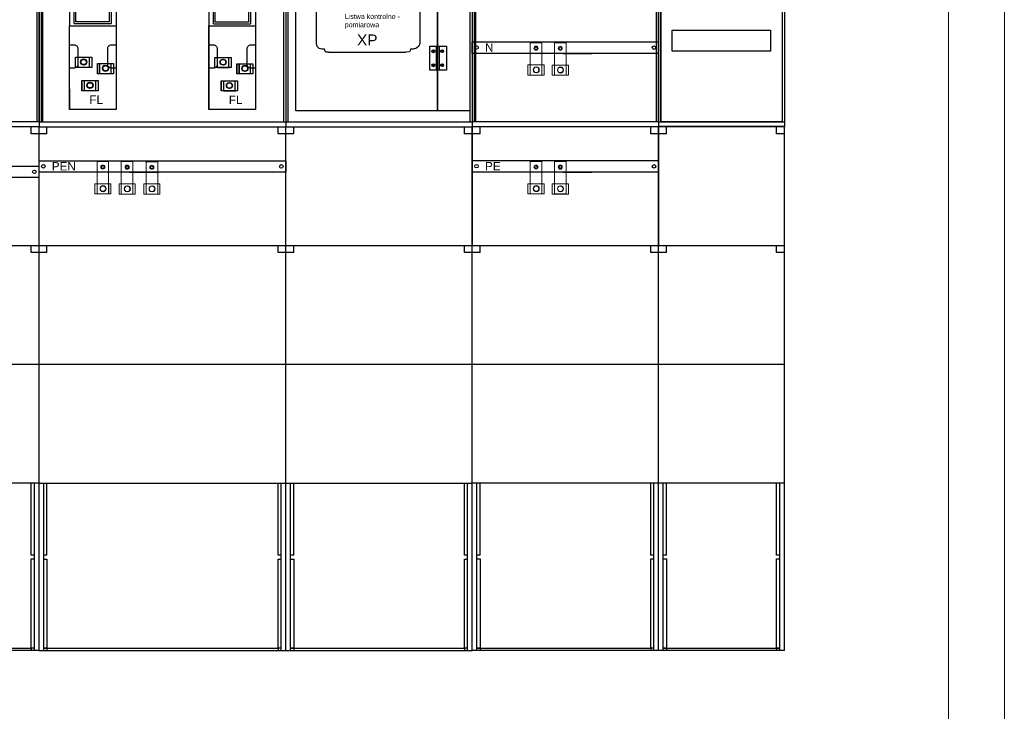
# Model space of a CAD drawing. Header units: millimetres. Extents: x -619 to 31, y -3287 to -1340.
# Tile 6 of 8: x -74 to 31, y -1488 to -1414. Entities that reach past the tile are written whole.
import ezdxf

# ---------------------------------------------------------------- set-up
doc = ezdxf.new("R2010")
doc.units = ezdxf.units.MM
doc.header["$LTSCALE"] = 0.2
doc.layers.get('0').update_dxf_attribs({"lineweight": 18})
for name, color, linetype, lineweight in [('000WYPOSAŻENIE', 1, 'Continuous', 25), ('aparatura', 7, 'Continuous', 18), ('EL_TABELKA', 100, 'Continuous', 15), ('kontury', 7, 'Continuous', 25)]:
    doc.layers.add(name, color=color, linetype=linetype, lineweight=lineweight)
for name, color, linetype in [('Konstrukcja', 5, 'Continuous'), ('RUSZT', 7, 'Continuous'), ('w0', 7, 'Continuous'), ('WIDOK_ZABUDOWY', 7, 'Continuous')]:
    doc.layers.add(name, color=color, linetype=linetype)
doc.styles.get("Standard").update_dxf_attribs({"font": 'arial.ttf'})

# ---------------------------------------------------------------- blocks, each defined once
blk = doc.blocks.new('pomiar1')
for p, q in [((380.07, -1348.08), (380.07, -1428.08)), ((380.07, -1348.08), (380.07, -1428.08)), ((380.07, -1348.08), (380.07, -1428.08)), ((433.07, -1348.08), (433.07, -1428.08)), ((433.07, -1348.08), (433.07, -1428.08)), ((473.07, -1348.08), (473.07, -1428.08)), ((380.57, -1427.08), (380.57, -1349.08)), ((386.6, -1349.08), (386.6, -1406.38)), ((386.6, -1349.08), (386.6, -1406.38)), ((386.6, -1349.08), (386.6, -1406.38)), ((386.6, -1349.08), (386.6, -1406.38)), ((386.6, -1349.08), (386.6, -1406.38)), ((386.6, -1349.08), (386.6, -1406.38)), ((386.6, -1349.08), (386.6, -1406.38)), ((386.6, -1349.08), (386.6, -1406.38)), ((386.6, -1349.08), (386.6, -1406.38)), ((386.6, -1349.08), (386.6, -1406.38)), ((386.61, -1349.08), (386.61, -1406.38)), ((386.61, -1349.08), (386.61, -1406.38)), ((386.61, -1349.08), (386.61, -1406.38)), ((386.61, -1349.08), (386.61, -1406.38)), ((396.6, -1349.07), (396.6, -1406.37)), ((396.6, -1349.07), (396.6, -1406.37)), ((396.6, -1349.07), (396.6, -1406.37)), ((396.6, -1349.07), (396.6, -1406.37)), ((396.6, -1349.07), (396.6, -1406.37)), ((396.6, -1349.07), (396.6, -1406.37)), ((396.6, -1349.07), (396.6, -1406.37)), ((396.6, -1349.07), (396.6, -1406.37)), ((396.6, -1349.07), (396.6, -1406.37)), ((396.6, -1349.07), (396.6, -1406.37)), ((396.6, -1349.08), (396.6, -1406.38)), ((396.6, -1349.08), (396.6, -1406.38)), ((396.6, -1349.08), (396.6, -1406.38)), ((396.6, -1349.08), (396.6, -1406.38)), ((396.6, -1349.08), (396.6, -1406.38)), ((396.6, -1349.08), (396.6, -1406.38)), ((396.61, -1349.07), (396.61, -1406.37)), ((396.61, -1349.07), (396.61, -1406.37)), ((396.61, -1349.07), (396.61, -1406.37)), ((396.61, -1349.07), (396.61, -1406.37)), ((396.61, -1349.08), (396.61, -1406.38)), ((396.61, -1349.08), (396.61, -1406.38)), ((396.61, -1349.08), (396.61, -1406.38)), ((396.61, -1349.08), (396.61, -1406.38)), ((416.52, -1349.08), (416.52, -1424.41)), ((416.52, -1349.11), (416.52, -1406.41)), ((416.52, -1349.11), (416.52, -1406.41)), ((416.52, -1349.11), (416.52, -1406.41)), ((416.52, -1349.11), (416.52, -1406.41)), ((416.52, -1349.11), (416.52, -1406.41)), ((416.52, -1349.11), (416.52, -1406.41)), ((416.52, -1349.11), (416.52, -1406.41)), ((416.52, -1349.11), (416.52, -1406.41)), ((416.52, -1349.11), (416.52, -1406.41)), ((416.52, -1349.11), (416.52, -1406.41)), ((416.53, -1349.11), (416.53, -1406.41)), ((416.53, -1349.11), (416.53, -1406.41)), ((416.53, -1349.11), (416.53, -1406.41)), ((416.53, -1349.11), (416.53, -1406.41)), ((426.52, -1349.11), (426.52, -1406.41)), ((426.52, -1349.11), (426.52, -1406.41)), ((426.52, -1349.11), (426.52, -1406.41)), ((426.52, -1349.11), (426.52, -1406.41)), ((426.52, -1349.11), (426.52, -1406.41)), ((426.52, -1349.11), (426.52, -1406.41)), ((426.53, -1349.11), (426.53, -1406.41)), ((426.53, -1349.11), (426.53, -1406.41)), ((426.53, -1349.11), (426.53, -1406.41)), ((426.53, -1349.11), (426.53, -1406.41)), ((432.57, -1349.08), (432.57, -1427.08)), ((433.57, -1427.08), (433.57, -1349.08)), ((472.57, -1349.08), (472.57, -1427.08)), ((433.07, -1388.08), (433.07, -1428.08)), ((387.62, -1405.91), (387.62, -1402.83)), ((387.96, -1405.57), (387.96, -1402.48)), ((395.11, -1402.48), (395.11, -1405.57)), ((395.57, -1402.83), (395.57, -1405.91)), ((417.55, -1405.95), (417.55, -1402.86)), ((417.89, -1405.6), (417.89, -1402.51)), ((425.03, -1402.51), (425.03, -1405.6)), ((425.49, -1402.86), (425.49, -1405.95)), ((386.6, -1403.88), (386.6, -1406.38)), ((386.6, -1403.88), (386.6, -1406.38)), ((386.6, -1403.88), (386.6, -1406.38)), ((396.6, -1403.88), (396.6, -1406.38)), ((396.6, -1403.88), (396.6, -1406.38)), ((396.6, -1403.88), (396.6, -1406.38)), ((396.6, -1403.88), (396.6, -1406.38)), ((396.6, -1403.88), (396.6, -1406.38)), ((416.52, -1403.91), (416.52, -1406.41)), ((416.52, -1403.91), (416.52, -1406.41)), ((416.52, -1403.91), (416.52, -1406.41)), ((426.52, -1403.91), (426.52, -1406.41)), ((426.52, -1403.91), (426.52, -1406.41)), ((387.62, -1405.91), (395.57, -1405.91)), ((395.11, -1405.57), (387.96, -1405.57)), ((417.55, -1405.95), (425.49, -1405.95)), ((425.03, -1405.6), (417.89, -1405.6)), ((464.61, -1411.88), (464.79, -1411.88)), ((464.71, -1411.8), (464.71, -1411.98)), ((466.47, -1411.86), (466.65, -1411.86)), ((466.57, -1411.78), (466.57, -1411.96)), ((464.62, -1414.88), (464.8, -1414.88)), ((464.72, -1414.8), (464.72, -1414.98)), ((466.48, -1414.86), (466.65, -1414.86)), ((466.57, -1414.79), (466.57, -1414.97)), ((386.6, -1419.93), (386.6, -1424.38)), ((396.6, -1419.92), (396.6, -1424.37)), ((416.52, -1419.96), (416.52, -1424.41)), ((433.07, -1427.08), (380.07, -1427.08)), ((380.07, -1428.08), (433.07, -1428.08)), ((380.07, -1428.08), (433.07, -1428.08)), ((380.07, -1428.08), (433.07, -1428.08)), ((380.07, -1540.58), (380.07, -1428.08)), ((380.07, -1540.58), (380.07, -1428.08)), ((380.07, -1540.58), (380.07, -1428.08)), ((381.74, -1429.61), (381.74, -1428.08)), ((381.74, -1429.61), (381.74, -1428.08)), ((431.4, -1429.61), (431.4, -1428.08)), ((431.4, -1429.61), (431.4, -1428.08)), ((473.07, -1427.08), (433.07, -1427.08)), ((433.07, -1428.08), (473.07, -1428.08)), ((433.07, -1540.58), (433.07, -1428.08)), ((433.07, -1428.08), (473.07, -1428.08)), ((433.07, -1540.58), (433.07, -1428.08)), ((433.07, -1540.58), (433.07, -1428.08)), ((434.74, -1429.61), (434.74, -1428.08)), ((471.4, -1429.61), (471.4, -1428.08)), ((473.07, -1540.58), (473.07, -1428.08)), ((381.74, -1429.61), (380.07, -1429.61)), ((381.74, -1429.61), (380.07, -1429.61)), ((433.07, -1429.61), (431.4, -1429.61)), ((433.07, -1429.61), (431.4, -1429.61)), ((434.74, -1429.61), (433.07, -1429.61)), ((473.07, -1429.61), (471.4, -1429.61)), ((380.07, -1453.58), (473.07, -1453.58)), ((381.74, -1455.11), (381.74, -1453.58)), ((381.74, -1455.11), (381.74, -1453.58)), ((431.4, -1455.11), (431.4, -1453.58)), ((431.4, -1455.11), (431.4, -1453.58)), ((434.74, -1455.11), (434.74, -1453.58)), ((471.4, -1455.11), (471.4, -1453.58)), ((381.74, -1455.11), (380.07, -1455.11)), ((381.74, -1455.11), (380.07, -1455.11)), ((433.07, -1455.11), (431.4, -1455.11)), ((433.07, -1455.11), (431.4, -1455.11)), ((434.74, -1455.11), (433.07, -1455.11)), ((473.07, -1455.11), (471.4, -1455.11)), ((380.07, -1479.08), (433.07, -1479.08)), ((433.07, -1479.08), (473.07, -1479.08)), ((380.07, -1504.58), (433.07, -1504.58)), ((381.07, -1540.58), (381.07, -1504.58)), ((381.74, -1520.1), (381.74, -1504.58)), ((431.4, -1520.1), (431.4, -1504.58)), ((432.07, -1540.58), (432.07, -1504.58)), ((433.07, -1504.58), (473.07, -1504.58)), ((434.07, -1540.58), (434.07, -1504.58)), ((434.74, -1520.1), (434.74, -1504.58)), ((471.4, -1520.1), (471.4, -1504.58)), ((472.07, -1540.58), (472.07, -1504.58)), ((381.74, -1520.1), (381.07, -1520.1)), ((381.07, -1520.89), (381.74, -1520.89)), ((381.74, -1520.89), (381.74, -1540.05)), ((432.07, -1520.1), (431.4, -1520.1)), ((431.4, -1540.05), (431.4, -1520.89)), ((431.4, -1520.89), (432.07, -1520.89)), ((432.07, -1520.89), (432.07, -1520.1)), ((434.74, -1520.1), (434.07, -1520.1)), ((434.07, -1520.89), (434.74, -1520.89)), ((434.74, -1520.89), (434.74, -1540.05)), ((472.07, -1520.1), (471.4, -1520.1)), ((471.4, -1540.05), (471.4, -1520.89)), ((471.4, -1520.89), (472.07, -1520.89)), ((472.07, -1520.89), (472.07, -1520.1)), ((433.07, -1540.58), (380.07, -1540.58)), ((381.74, -1540.05), (381.07, -1540.05)), ((381.07, -1540.05), (431.4, -1540.05)), ((381.74, -1540.05), (381.74, -1540.58)), ((432.07, -1540.05), (431.4, -1540.05)), ((431.4, -1540.05), (431.4, -1540.58)), ((473.07, -1540.58), (433.07, -1540.58)), ((434.74, -1540.05), (434.07, -1540.05)), ((434.07, -1540.05), (471.4, -1540.05)), ((434.74, -1540.05), (434.74, -1540.58)), ((472.07, -1540.05), (471.4, -1540.05)), ((471.4, -1540.05), (471.4, -1540.58))]:
    blk.add_line(p, q)
at = {"color": 3, "linetype": 'Continuous'}
for p, q in [((439.65, -1410.24), (439.65, -1401.73)), ((461.8, -1401.73), (461.8, -1410.24)), ((439.8, -1410.84), (439.65, -1410.24)), ((440.2, -1411.26), (439.8, -1410.84)), ((440.76, -1411.43), (440.2, -1411.26)), ((441.36, -1411.45), (440.76, -1411.43)), ((441.39, -1411.67), (441.36, -1411.45)), ((441.57, -1412.02), (441.39, -1411.67)), ((459.76, -1411.73), (459.56, -1411.98)), ((459.78, -1411.41), (459.76, -1411.73)), ((460.38, -1411.4), (459.78, -1411.41)), ((461.07, -1411.23), (460.38, -1411.4)), ((461.59, -1410.8), (461.07, -1411.23)), ((461.8, -1410.21), (461.59, -1410.8)), ((441.78, -1412.06), (441.57, -1412.02)), ((442.21, -1412.06), (441.78, -1412.06)), ((459.56, -1411.98), (458.8, -1412.06))]:
    blk.add_line(p, q, dxfattribs=at)
at = {"color": 3}
blk.add_line((442.21, -1412.06), (458.8, -1412.06), dxfattribs=at)
for points in [[(435.16, -1350.98), (465.63, -1350.98), (465.63, -1424.65), (435.16, -1424.65)], [(465.63, -1350.98), (472.57, -1350.98), (472.57, -1424.67), (465.63, -1424.67)], [(396.6, -1424.38), (386.6, -1424.38), (386.6, -1406.38), (396.6, -1406.38)], [(426.52, -1424.41), (416.52, -1424.41), (416.52, -1406.41), (426.52, -1406.41)], [(463.93, -1410.77), (467.51, -1410.77), (467.51, -1415.93), (463.93, -1415.93)], [(463.93, -1410.77), (465.63, -1410.77), (465.63, -1415.93), (463.93, -1415.93)], [(465.37, -1410.77), (465.94, -1410.77), (465.94, -1415.93), (465.37, -1415.93)]]:
    blk.add_lwpolyline(points, close=True)
at = {"color": 250}
for points in [[(387.6, -1415.48), (386.6, -1415.48), (386.6, -1410.48), (387.6, -1410.48, -0.414214), (388.4, -1411.28), (388.4, -1414.68, -0.414214)], [(396.6, -1415.48), (395.6, -1415.48, -0.414214), (394.8, -1414.68), (394.8, -1411.28, -0.414214), (395.6, -1410.48), (396.6, -1410.48)], [(417.52, -1415.51), (416.52, -1415.51), (416.52, -1410.51), (417.52, -1410.51, -0.414214), (418.32, -1411.31), (418.32, -1414.71, -0.414214)], [(426.52, -1415.51), (425.52, -1415.51, -0.414214), (424.72, -1414.71), (424.72, -1411.31, -0.414214), (425.52, -1410.51), (426.52, -1410.51)]]:
    blk.add_lwpolyline(points, format="xyb", close=True, dxfattribs=at)
for centre, radius in [((464.71, -1411.88), 0.312), ((466.57, -1411.86), 0.312), ((464.72, -1414.88), 0.312), ((466.57, -1414.86), 0.312), ((380.99, -1436.56), 0.379), ((432.07, -1436.6), 0.379)]:
    blk.add_circle(centre, radius)
at = {"layer": '000WYPOSAŻENIE', "color": 250}
for p, q in [((388.38, -1413.16), (388.38, -1415.34)), ((388.43, -1415.29), (388.43, -1413.16)), ((390.88, -1415.34), (390.88, -1413.16)), ((418.31, -1413.19), (418.31, -1415.37)), ((418.36, -1415.33), (418.36, -1413.19)), ((420.81, -1415.37), (420.81, -1413.19)), ((388.43, -1415.29), (390.93, -1415.29)), ((388.43, -1415.29), (390.93, -1415.29)), ((388.43, -1415.29), (390.93, -1415.29)), ((392.58, -1414.51), (392.58, -1416.69)), ((393.07, -1414.51), (393.07, -1416.69)), ((393.12, -1416.64), (393.12, -1414.51)), ((395.57, -1416.69), (395.57, -1414.51)), ((418.36, -1415.33), (420.86, -1415.33)), ((418.36, -1415.33), (420.86, -1415.33)), ((418.36, -1415.33), (420.86, -1415.33)), ((422.5, -1414.54), (422.5, -1416.72)), ((422.99, -1414.54), (422.99, -1416.72)), ((423.04, -1416.67), (423.04, -1414.54)), ((425.49, -1416.72), (425.49, -1414.54)), ((389.25, -1418.18), (389.25, -1420.35)), ((389.74, -1418.18), (389.74, -1420.35)), ((389.79, -1420.31), (389.79, -1418.18)), ((392.24, -1420.35), (392.24, -1418.18)), ((393.12, -1416.64), (395.62, -1416.64)), ((393.12, -1416.64), (395.62, -1416.64)), ((393.12, -1416.64), (395.62, -1416.64)), ((419.17, -1418.21), (419.17, -1420.38)), ((419.66, -1418.21), (419.66, -1420.38)), ((419.71, -1420.34), (419.71, -1418.21)), ((422.16, -1420.38), (422.16, -1418.21)), ((423.04, -1416.67), (425.54, -1416.67)), ((423.04, -1416.67), (425.54, -1416.67)), ((423.04, -1416.67), (425.54, -1416.67)), ((389.79, -1420.31), (392.29, -1420.31)), ((389.79, -1420.31), (392.29, -1420.31)), ((389.79, -1420.31), (392.29, -1420.31)), ((419.71, -1420.34), (422.21, -1420.34)), ((419.71, -1420.34), (422.21, -1420.34)), ((419.71, -1420.34), (422.21, -1420.34))]:
    blk.add_line(p, q, dxfattribs=at)
for points in [[(391.37, -1413.16), (391.37, -1415.34), (387.89, -1415.34), (387.89, -1413.16)], [(389, -1414.18), (389.32, -1413.62), (389.97, -1413.62), (390.29, -1414.18), (389.97, -1414.74), (389.32, -1414.74)], [(389, -1414.18), (389.32, -1413.62), (389.97, -1413.62), (390.29, -1414.18), (389.97, -1414.74), (389.32, -1414.74)], [(389, -1414.18), (389.32, -1413.62), (389.97, -1413.62), (390.29, -1414.18), (389.97, -1414.74), (389.32, -1414.74)], [(421.3, -1413.19), (421.3, -1415.37), (417.82, -1415.37), (417.82, -1413.19)], [(418.92, -1414.21), (419.24, -1413.65), (419.89, -1413.65), (420.22, -1414.21), (419.89, -1414.77), (419.24, -1414.77)], [(418.92, -1414.21), (419.24, -1413.65), (419.89, -1413.65), (420.22, -1414.21), (419.89, -1414.77), (419.24, -1414.77)], [(418.92, -1414.21), (419.24, -1413.65), (419.89, -1413.65), (420.22, -1414.21), (419.89, -1414.77), (419.24, -1414.77)], [(396.06, -1414.51), (396.06, -1416.69), (392.58, -1416.69), (392.58, -1414.51)], [(393.68, -1415.52), (394.01, -1414.96), (394.66, -1414.96), (394.98, -1415.52), (394.66, -1416.08), (394.01, -1416.08)], [(393.68, -1415.52), (394.01, -1414.96), (394.66, -1414.96), (394.98, -1415.52), (394.66, -1416.08), (394.01, -1416.08)], [(393.68, -1415.52), (394.01, -1414.96), (394.66, -1414.96), (394.98, -1415.52), (394.66, -1416.08), (394.01, -1416.08)], [(425.98, -1414.54), (425.98, -1416.72), (422.5, -1416.72), (422.5, -1414.54)], [(423.61, -1415.55), (423.93, -1414.99), (424.58, -1414.99), (424.9, -1415.55), (424.58, -1416.12), (423.93, -1416.12)], [(423.61, -1415.55), (423.93, -1414.99), (424.58, -1414.99), (424.9, -1415.55), (424.58, -1416.12), (423.93, -1416.12)], [(423.61, -1415.55), (423.93, -1414.99), (424.58, -1414.99), (424.9, -1415.55), (424.58, -1416.12), (423.93, -1416.12)], [(392.73, -1418.18), (392.73, -1420.35), (389.25, -1420.35), (389.25, -1418.18)], [(422.65, -1418.21), (422.65, -1420.38), (419.17, -1420.38), (419.17, -1418.21)], [(390.35, -1419.19), (390.67, -1418.63), (391.32, -1418.63), (391.65, -1419.19), (391.32, -1419.75), (390.67, -1419.75)], [(390.35, -1419.19), (390.67, -1418.63), (391.32, -1418.63), (391.65, -1419.19), (391.32, -1419.75), (390.67, -1419.75)], [(390.35, -1419.19), (390.67, -1418.63), (391.32, -1418.63), (391.65, -1419.19), (391.32, -1419.75), (390.67, -1419.75)], [(420.27, -1419.22), (420.6, -1418.66), (421.25, -1418.66), (421.57, -1419.22), (421.25, -1419.78), (420.6, -1419.78)], [(420.27, -1419.22), (420.6, -1418.66), (421.25, -1418.66), (421.57, -1419.22), (421.25, -1419.78), (420.6, -1419.78)], [(420.27, -1419.22), (420.6, -1418.66), (421.25, -1418.66), (421.57, -1419.22), (421.25, -1419.78), (420.6, -1419.78)]]:
    blk.add_lwpolyline(points, close=True, dxfattribs=at)
for centre, radius in [((389.64, -1414.18), 0.648), ((389.64, -1414.18), 0.648), ((389.64, -1414.18), 0.648), ((389.63, -1414.2), 0.602), ((419.57, -1414.21), 0.648), ((419.57, -1414.21), 0.648), ((419.57, -1414.21), 0.648), ((419.56, -1414.23), 0.602), ((394.33, -1415.52), 0.648), ((394.33, -1415.52), 0.648), ((394.33, -1415.52), 0.648), ((394.32, -1415.55), 0.602), ((424.26, -1415.55), 0.648), ((424.26, -1415.55), 0.648), ((424.26, -1415.55), 0.648), ((424.24, -1415.58), 0.602), ((391, -1419.19), 0.648), ((391, -1419.19), 0.648), ((391, -1419.19), 0.648), ((390.99, -1419.22), 0.602), ((420.92, -1419.22), 0.648), ((420.92, -1419.22), 0.648), ((420.92, -1419.22), 0.648), ((420.91, -1419.25), 0.602)]:
    blk.add_circle(centre, radius, dxfattribs=at)
at = {"layer": 'aparatura', "lineweight": 5}
for p, q in [((392.51, -1435.54), (395.01, -1435.54)), ((397.72, -1435.57), (400.22, -1435.57)), ((403.03, -1435.58), (405.53, -1435.58))]:
    blk.add_line(p, q, dxfattribs=at)
at = {"layer": 'aparatura'}
for p, q in [((392.51, -1438.9), (392.51, -1435.54)), ((393.76, -1436.74), (393.76, -1436.74)), ((395.01, -1438.9), (395.01, -1435.54)), ((397.72, -1438.93), (397.72, -1435.57)), ((398.97, -1436.77), (398.97, -1436.77)), ((400.22, -1438.93), (400.22, -1435.57)), ((403.03, -1438.94), (403.03, -1435.58)), ((404.28, -1436.78), (404.28, -1436.78)), ((405.53, -1438.94), (405.53, -1435.58)), ((392.51, -1438.9), (392.51, -1442.5)), ((395.01, -1438.9), (395.01, -1442.5)), ((397.72, -1438.93), (397.72, -1442.53)), ((400.22, -1438.93), (400.22, -1442.53)), ((403.03, -1438.94), (403.03, -1442.54)), ((405.53, -1438.94), (405.53, -1442.54)), ((392.52, -1442.51), (392.52, -1440.33)), ((395.02, -1440.33), (395.02, -1442.51)), ((395.51, -1440.33), (395.51, -1442.51)), ((397.73, -1442.54), (397.73, -1440.36)), ((400.22, -1440.36), (400.22, -1442.54)), ((400.71, -1440.36), (400.71, -1442.54)), ((403.04, -1442.55), (403.04, -1440.37)), ((405.54, -1440.37), (405.54, -1442.55)), ((406.03, -1440.37), (406.03, -1442.55)), ((395.01, -1442.5), (392.51, -1442.5)), ((400.22, -1442.53), (397.72, -1442.53)), ((405.53, -1442.54), (403.03, -1442.54))]:
    blk.add_line(p, q, dxfattribs=at)
for points in [[(393.72, -1437.01), (393.98, -1436.91), (394.02, -1436.64), (393.81, -1436.46), (393.55, -1436.56), (393.5, -1436.83)], [(398.92, -1437.04), (399.19, -1436.94), (399.23, -1436.67), (399.02, -1436.49), (398.75, -1436.59), (398.71, -1436.86)], [(404.24, -1437.05), (404.5, -1436.95), (404.54, -1436.68), (404.33, -1436.5), (404.07, -1436.6), (404.02, -1436.87)], [(392.03, -1440.33), (392.03, -1442.51), (395.51, -1442.51), (395.51, -1440.33)], [(394.46, -1441.38), (394.14, -1440.82), (393.49, -1440.82), (393.16, -1441.38), (393.49, -1441.94), (394.14, -1441.94)], [(397.24, -1440.36), (397.24, -1442.54), (400.71, -1442.54), (400.71, -1440.36)], [(399.67, -1441.41), (399.34, -1440.85), (398.69, -1440.85), (398.37, -1441.41), (398.69, -1441.97), (399.34, -1441.97)], [(402.55, -1440.37), (402.55, -1442.55), (406.03, -1442.55), (406.03, -1440.37)], [(404.98, -1441.42), (404.65, -1440.86), (404.01, -1440.86), (403.68, -1441.42), (404.01, -1441.99), (404.65, -1441.99)]]:
    blk.add_lwpolyline(points, close=True, dxfattribs=at)
for centre, radius in [((393.76, -1436.74), 0.443), ((398.97, -1436.77), 0.443), ((404.28, -1436.78), 0.443), ((393.81, -1441.38), 0.648), ((393.77, -1441.37), 0.602), ((399.02, -1441.41), 0.648), ((398.98, -1441.4), 0.602), ((404.33, -1441.42), 0.648), ((404.29, -1441.41), 0.602)]:
    blk.add_circle(centre, radius, dxfattribs=at)
at = {"layer": 'w0'}
for p, q in [((386.6, -1419.93), (386.6, -1424.38)), ((396.6, -1419.92), (396.6, -1424.37)), ((396.6, -1419.93), (396.6, -1424.38)), ((416.52, -1419.96), (416.52, -1424.41)), ((426.52, -1419.96), (426.52, -1424.41))]:
    blk.add_line(p, q, dxfattribs=at)
at = {"layer": 'w0', "color": 1}
for p, q in [((399.5, -1435.37), (404.49, -1435.37)), ((399.5, -1437.85), (405.77, -1437.85))]:
    blk.add_line(p, q, dxfattribs=at)
at = {"layer": 'w0'}
blk.add_lwpolyline([(380.85, -1349.08), (433.01, -1349.08), (433.01, -1427.08), (380.85, -1427.08)], close=True, dxfattribs=at)
at = {"layer": 'w0', "color": 1}
for points in [[(390.71, -1437.85), (380.07, -1437.85), (380.07, -1435.37), (390.71, -1435.37)], [(390.17, -1435.37), (433.04, -1435.37), (433.04, -1437.85), (389.81, -1437.85)]]:
    blk.add_lwpolyline(points, dxfattribs=at)
at = {"color": 7, "linetype": 'Continuous', "insert": (445.71, -1403.85), "char_height": 1.0779, "width": 13.5656, "attachment_point": 1}
blk.add_mtext('Listwa kontrolno - pomiarowa', dxfattribs=at)
at = {"layer": 'Konstrukcja', "color": 250, "char_height": 1.8, "attachment_point": 1}
for insert in [(390.87, -1421.37), (420.8, -1421.41)]:
    blk.add_mtext_dynamic_manual_height_columns('FL', width=156.2486, gutter_width=12.5, heights=[0], dxfattribs=dict(at, insert=insert))
at = {"layer": 'Konstrukcja', "color": 1, "insert": (382.8, -1435.67), "char_height": 1.8, "attachment_point": 1}
blk.add_mtext_dynamic_manual_height_columns('PEN', width=156.2486, gutter_width=12.5, heights=[0], dxfattribs=at)
at = {"layer": 'kontury'}
blk.add_text('XP', height=2.362, dxfattribs=at).set_placement((448.32, -1410.63))
blk = doc.blocks.new('rpp')
for p, q in [((27, 192.5), (27, 112.5)), ((27, 192.5), (27, 112.5)), ((27, 192.5), (27, 112.5)), ((26.5, 191.5), (26.5, 113.5)), ((0.5, 158.79), (0.5, 113.5)), ((0, 152.5), (0, 112.5)), ((0.5, 153.5), (0.5, 113.5)), ((0, 113.5), (27, 113.5)), ((27, 112.5), (0, 112.5)), ((0, 112.5), (27, 112.5)), ((0, 112.5), (27, 112.5)), ((0, 112.5), (0, 87)), ((1.67, 110.97), (1.67, 112.5)), ((25.33, 110.97), (25.33, 112.5)), ((27, 87), (27, 112.5)), ((1.67, 110.97), (0, 110.97)), ((27, 110.97), (25.33, 110.97)), ((0, 0), (0, 87)), ((0, 87), (27, 87)), ((1.67, 85.47), (1.67, 87)), ((25.33, 85.47), (25.33, 87)), ((27, 0), (27, 87)), ((27, 0), (27, 87)), ((27, 0), (27, 87)), ((1.67, 85.47), (0, 85.47)), ((27, 85.47), (25.33, 85.47)), ((0, 61.5), (27, 61.5)), ((0, 36), (27, 36)), ((1, 0), (1, 36)), ((1.67, 20.48), (1.67, 36)), ((25.33, 20.48), (25.33, 36)), ((26, 0), (26, 36)), ((1.67, 20.48), (1, 20.48)), ((1, 19.69), (1.67, 19.69)), ((1.67, 19.69), (1.67, 0.53)), ((26, 20.48), (25.33, 20.48)), ((25.33, 0.53), (25.33, 19.69)), ((25.33, 19.69), (26, 19.69)), ((26, 19.69), (26, 20.48)), ((27, 0), (0, 0)), ((1.67, 0.53), (1, 0.53)), ((1, 0.53), (26, 0.53)), ((1.67, 0.53), (1.67, 0)), ((26, 0.53), (25.33, 0.53)), ((25.33, 0.53), (25.33, 0))]:
    blk.add_line(p, q)
at = {"layer": 'w0'}
blk.add_lwpolyline([(0.5, 191.5), (26.5, 191.5), (26.5, 113.5), (0.5, 113.5)], close=True, dxfattribs=at)
blk.add_lwpolyline([(0.5, 191.5), (26.5, 191.5), (26.5, 113.5), (0.5, 113.5)], close=True, dxfattribs=at)
at = {"layer": 'WIDOK_ZABUDOWY', "color": 0, "linetype": 'Continuous'}
for p, q in [((2.91, 133.2), (23.99, 133.2)), ((2.91, 128.7), (2.91, 133.2)), ((23.99, 133.2), (23.99, 128.7)), ((23.99, 133.2), (23.99, 128.7)), ((2.91, 129.2), (2.91, 132.7)), ((2.91, 129.7), (2.91, 132.2)), ((23.99, 132.7), (23.99, 129.2)), ((23.99, 132.7), (23.99, 129.2)), ((23.99, 132.2), (23.99, 129.7)), ((23.99, 132.2), (23.99, 129.7)), ((23.99, 128.7), (2.91, 128.7)), ((23.99, 128.7), (2.91, 128.7))]:
    blk.add_line(p, q, dxfattribs=at)
blk = doc.blocks.new('zk2')
for p, q in [((40, 192.5), (40, 112.5)), ((39.5, 191.5), (39.5, 113.5)), ((40, 113.5), (0, 113.5)), ((0, 112.5), (40, 112.5)), ((0, 112.5), (40, 112.5)), ((0, 112.5), (40, 112.5)), ((38.33, 110.97), (38.33, 112.5)), ((40, 87), (40, 112.5)), ((40, 110.97), (38.33, 110.97)), ((0, 87), (40, 87)), ((38.33, 85.47), (38.33, 87)), ((40, 0), (40, 87)), ((40, 85.47), (38.33, 85.47)), ((0, 61.5), (40, 61.5)), ((0, 36), (40, 36)), ((38.33, 20.48), (38.33, 36)), ((39, 0), (39, 36)), ((39, 20.48), (38.33, 20.48)), ((38.33, 0.53), (38.33, 19.69)), ((38.33, 19.69), (39, 19.69)), ((39, 19.69), (39, 20.48)), ((40, 0), (0, 0)), ((1, 0.53), (38.33, 0.53)), ((39, 0.53), (38.33, 0.53)), ((38.33, 0.53), (38.33, 0))]:
    blk.add_line(p, q)
blk.add_circle((39, 102.81), 0.379)
at = {"layer": 'w0'}
blk.add_lwpolyline([(0.77, 191.5), (39.94, 191.5), (39.94, 113.5), (0.77, 113.5)], close=True, dxfattribs=at)
at = {"layer": 'w0', "color": 1}
blk.add_lwpolyline([(10.1, 104.04), (39.97, 104.04), (39.97, 101.56), (9.74, 101.56)], dxfattribs=at)
blk = doc.blocks.new('wp1')
for p, q in [((0, 192.5), (0, 112.5)), ((0, 192.5), (0, 112.5)), ((0, 192.5), (0, 112.5)), ((40, 192.5), (40, 112.5)), ((0.5, 113.5), (0.5, 191.5)), ((39.5, 191.5), (39.5, 113.5)), ((40, 113.5), (0, 113.5)), ((0, 112.5), (40, 112.5)), ((0, 112.5), (40, 112.5)), ((0, 112.5), (40, 112.5)), ((0, 112.5), (0, 87)), ((1.67, 110.97), (1.67, 112.5)), ((1.67, 110.97), (1.67, 112.5)), ((38.33, 110.97), (38.33, 112.5)), ((38.33, 110.97), (38.33, 112.5)), ((40, 87), (40, 112.5)), ((1.67, 110.97), (0, 110.97)), ((1.67, 110.97), (0, 110.97)), ((40, 110.97), (38.33, 110.97)), ((40, 110.97), (38.33, 110.97)), ((0, 0), (0, 87)), ((0, 0), (0, 87)), ((0, 0), (0, 87)), ((0, 87), (40, 87)), ((1.67, 85.47), (1.67, 87)), ((38.33, 85.47), (38.33, 87)), ((40, 0), (40, 87)), ((1.67, 85.47), (0, 85.47)), ((40, 85.47), (38.33, 85.47)), ((0, 61.5), (40, 61.5)), ((0, 36), (40, 36)), ((1, 0), (1, 36)), ((1.67, 20.48), (1.67, 36)), ((38.33, 20.48), (38.33, 36)), ((39, 0), (39, 36)), ((1.67, 20.48), (1, 20.48)), ((1, 19.69), (1.67, 19.69)), ((1.67, 19.69), (1.67, 0.53)), ((39, 20.48), (38.33, 20.48)), ((38.33, 0.53), (38.33, 19.69)), ((38.33, 19.69), (39, 19.69)), ((39, 19.69), (39, 20.48)), ((40, 0), (0, 0)), ((1.67, 0.53), (1, 0.53)), ((1, 0.53), (38.33, 0.53)), ((1.67, 0.53), (1.67, 0)), ((39, 0.53), (38.33, 0.53)), ((38.33, 0.53), (38.33, 0))]:
    blk.add_line(p, q)
for centre in [(0.92, 129.51), (39, 129.47), (0.92, 104.01), (39, 103.97)]:
    blk.add_circle(centre, 0.379)
at = {"layer": 'aparatura', "lineweight": 5}
for p, q in [((12.44, 130.53), (14.94, 130.53)), ((17.64, 130.5), (20.14, 130.5)), ((12.44, 105.03), (14.94, 105.03)), ((17.64, 105), (20.14, 105))]:
    blk.add_line(p, q, dxfattribs=at)
at = {"layer": 'aparatura'}
for p, q in [((12.44, 127.18), (12.44, 130.53)), ((13.69, 129.34), (13.69, 129.34)), ((14.94, 127.18), (14.94, 130.53)), ((17.64, 127.15), (17.64, 130.5)), ((18.89, 129.31), (18.89, 129.31)), ((20.14, 127.15), (20.14, 130.5)), ((12.44, 127.18), (12.44, 123.58)), ((14.94, 127.18), (14.94, 123.58)), ((17.64, 127.15), (17.64, 123.55)), ((20.14, 127.15), (20.14, 123.55)), ((12.45, 123.57), (12.45, 125.74)), ((14.95, 125.74), (14.95, 123.57)), ((15.44, 125.74), (15.44, 123.57)), ((17.65, 123.53), (17.65, 125.71)), ((20.15, 125.71), (20.15, 123.53)), ((20.64, 125.71), (20.64, 123.53)), ((14.94, 123.58), (12.44, 123.58)), ((20.14, 123.55), (17.64, 123.55)), ((12.44, 101.68), (12.44, 105.03)), ((13.69, 103.84), (13.69, 103.84)), ((14.94, 101.68), (14.94, 105.03)), ((17.64, 101.65), (17.64, 105)), ((18.89, 103.81), (18.89, 103.81)), ((20.14, 101.65), (20.14, 105)), ((12.44, 101.68), (12.44, 98.08)), ((14.94, 101.68), (14.94, 98.08)), ((17.64, 101.65), (17.64, 98.05)), ((20.14, 101.65), (20.14, 98.05)), ((12.45, 98.07), (12.45, 100.24)), ((14.95, 100.24), (14.95, 98.07)), ((15.44, 100.24), (15.44, 98.07)), ((17.65, 98.03), (17.65, 100.21)), ((20.15, 100.21), (20.15, 98.03)), ((20.64, 100.21), (20.64, 98.03)), ((14.94, 98.08), (12.44, 98.08)), ((20.14, 98.05), (17.64, 98.05))]:
    blk.add_line(p, q, dxfattribs=at)
for points in [[(13.65, 129.07), (13.91, 129.16), (13.95, 129.44), (13.74, 129.62), (13.48, 129.52), (13.43, 129.24)], [(18.85, 129.04), (19.11, 129.13), (19.16, 129.41), (18.94, 129.59), (18.68, 129.49), (18.64, 129.21)], [(11.96, 125.74), (11.96, 123.57), (15.44, 123.57), (15.44, 125.74)], [(14.39, 124.69), (14.06, 125.25), (13.42, 125.25), (13.09, 124.69), (13.42, 124.13), (14.06, 124.13)], [(17.16, 125.71), (17.16, 123.53), (20.64, 123.53), (20.64, 125.71)], [(19.59, 124.66), (19.27, 125.22), (18.62, 125.22), (18.3, 124.66), (18.62, 124.1), (19.27, 124.1)], [(13.65, 103.57), (13.91, 103.66), (13.95, 103.94), (13.74, 104.12), (13.48, 104.02), (13.43, 103.74)], [(18.85, 103.54), (19.11, 103.63), (19.16, 103.91), (18.94, 104.09), (18.68, 103.99), (18.64, 103.71)], [(11.96, 100.24), (11.96, 98.07), (15.44, 98.07), (15.44, 100.24)], [(14.39, 99.19), (14.06, 99.75), (13.42, 99.75), (13.09, 99.19), (13.42, 98.63), (14.06, 98.63)], [(17.16, 100.21), (17.16, 98.03), (20.64, 98.03), (20.64, 100.21)], [(19.59, 99.16), (19.27, 99.72), (18.62, 99.72), (18.3, 99.16), (18.62, 98.6), (19.27, 98.6)]]:
    blk.add_lwpolyline(points, close=True, dxfattribs=at)
for centre, radius in [((13.69, 129.34), 0.443), ((18.89, 129.31), 0.443), ((13.74, 124.69), 0.648), ((13.7, 124.7), 0.602), ((18.95, 124.66), 0.648), ((18.9, 124.67), 0.602), ((13.69, 103.84), 0.443), ((18.89, 103.81), 0.443), ((13.74, 99.19), 0.648), ((13.7, 99.2), 0.602), ((18.95, 99.16), 0.648), ((18.9, 99.17), 0.602)]:
    blk.add_circle(centre, radius, dxfattribs=at)
at = {"layer": 'w0', "color": 1}
for p, q in [((19.43, 130.7), (24.42, 130.7)), ((19.43, 128.23), (25.7, 128.23)), ((19.43, 105.2), (24.42, 105.2)), ((19.43, 102.73), (25.7, 102.73))]:
    blk.add_line(p, q, dxfattribs=at)
at = {"layer": 'w0'}
blk.add_lwpolyline([(0.77, 191.5), (39.94, 191.5), (39.94, 113.5), (0.77, 113.5)], close=True, dxfattribs=at)
at = {"layer": 'w0', "color": 1}
for points in [[(10.64, 128.23), (0, 128.23), (0, 130.7), (10.64, 130.7)], [(10.1, 130.7), (39.97, 130.7), (39.97, 128.23), (9.74, 128.23)], [(10.64, 102.73), (0, 102.73), (0, 105.2), (10.64, 105.2)], [(10.1, 105.2), (39.97, 105.2), (39.97, 102.73), (9.74, 102.73)]]:
    blk.add_lwpolyline(points, dxfattribs=at)
at = {"layer": 'Konstrukcja', "color": 1, "char_height": 1.8, "attachment_point": 1}
for s, insert in [('N', (2.73, 130.41)), ('PE', (2.73, 104.91))]:
    blk.add_mtext_dynamic_manual_height_columns(s, width=156.2486, gutter_width=12.5, heights=[0], dxfattribs=dict(at, insert=insert))

msp = doc.modelspace()

# ---------------------------------------------------------------- linework, layer by layer
at = {"layer": 'EL_TABELKA'}
for points in [[(-468.8, -1636.84), (31.2, -1636.84), (31.2, -1339.84), (-468.8, -1339.84)], [(-443.8, -1630.84), (25.2, -1630.84), (25.2, -1345.84), (-443.8, -1345.84)]]:
    msp.add_lwpolyline(points, close=True, dxfattribs=at)

# ---------------------------------------------------------------- block references
at = {"layer": 'RUSZT', "xscale": 0.5, "yscale": 0.5, "zscale": 0.5}
for name, p in [('zk2', (-92.41, -1481.82)), ('pomiar1', (-262.44, -711.54)), ('wp1', (-25.91, -1481.82)), ('rpp', (-5.91, -1481.82))]:
    msp.add_blockref(name, p, dxfattribs=at)

doc.saveas('drawing.dxf')
